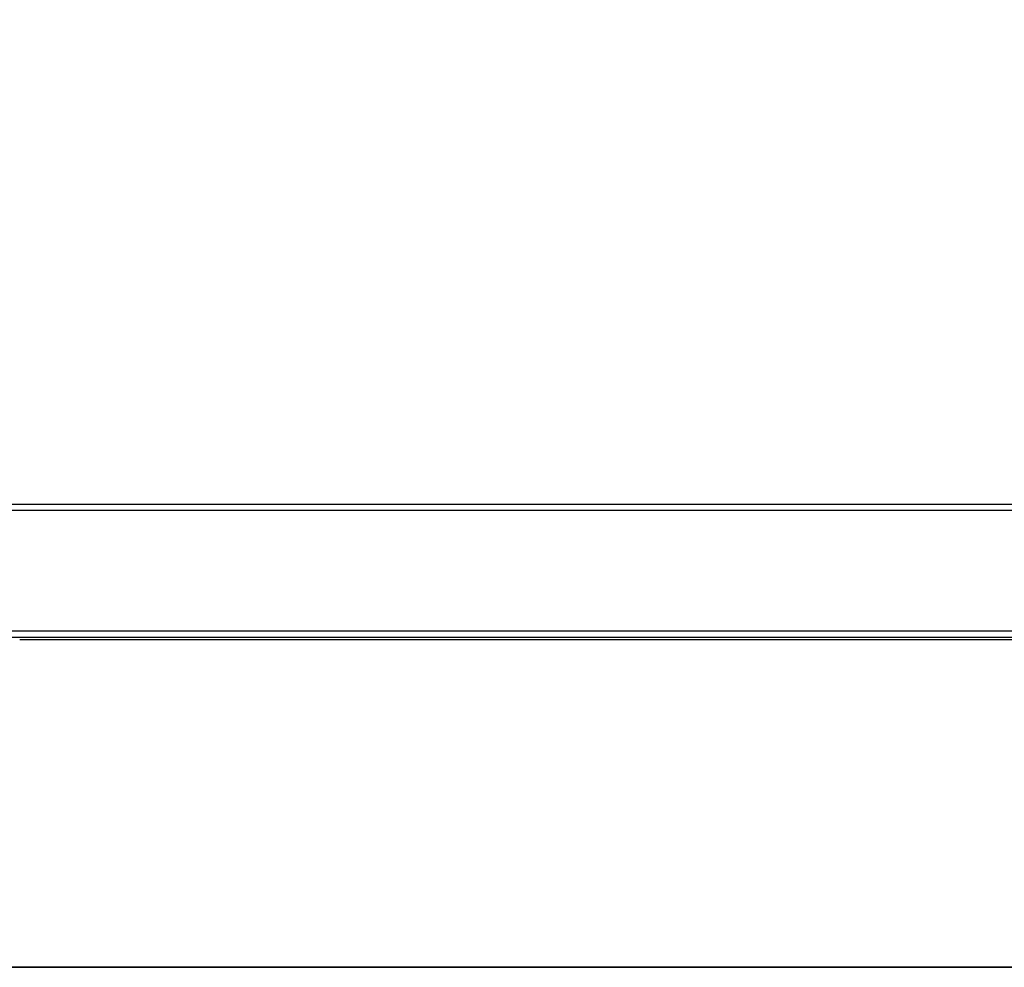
# Model space of a CAD drawing. Header units: millimetres. Extents: x -445 to 455, y -100 to 117.
# Tile 8 of 13: x 5 to 230, y -100 to 117. Entities that reach past the tile are written whole.
import ezdxf

# ---------------------------------------------------------------- set-up
doc = ezdxf.new("R2010")
doc.units = ezdxf.units.MM
doc.header["$MEASUREMENT"] = 0
doc.layers.add('Predefinito', color=5, linetype='Continuous')

# ---------------------------------------------------------------- blocks, each defined once
blk = doc.blocks.new('(#4957) MENSOLA_INTELIGENTE')
at = {"layer": 'Predefinito'}
for points in [[(2.04, 130.92), (450, 130.92)], [(872.62, 130.92), (27.38, 130.92)], [(821.22, 130.92), (78.78, 130.92)], [(2.04, 129.42), (450, 129.42)], [(872.62, 129.42), (27.38, 129.42)], [(821.22, 129.42), (78.78, 129.42)], [(78.78, 128.92), (821.22, 128.92)], [(78.78, 128.92), (821.22, 128.92)], [(450, 128.92), (450, 90.92)], [(450, 128.92), (450, 90.92)], [(821.22, 109.92), (78.78, 109.92)], [(821.22, 109.92), (78.78, 109.92)], [(821.22, 90.92), (78.78, 90.92)], [(78.78, 90.92), (821.22, 90.92)], [(821.22, 90.92), (78.78, 90.92)], [(898.4, 81.99), (1.6, 81.99)], [(898.4, 81.55), (1.6, 81.55)], [(2, 65.84), (898, 65.84)], [(2, 65.71), (450, 65.71)], [(450, 65.71), (898, 65.71)], [(2, 64.34), (898, 64.34)], [(2, 64.28), (450, 64.28)], [(450, 64.28), (898, 64.28)], [(10.25, 58.7), (889.75, 58.7)], [(10.25, 58.26), (889.75, 58.26)], [(879.53, 53.68), (20.47, 53.68)], [(879.53, 53.46), (20.47, 53.46)], [(879.53, 53.24), (20.47, 53.24)], [(2, 49.92), (898, 49.92)], [(2, 48.49), (898, 48.49)], [(2.89, 34.14), (450, 34.14)], [(897.07, 34.11), (2.93, 34.11)], [(450, 34.14), (897.11, 34.14)], [(450, 32.7), (2.89, 32.7)], [(897.07, 32.61), (2.93, 32.61)], [(897.11, 32.7), (450, 32.7)]]:
    blk.add_lwpolyline(points, dxfattribs=at)
at = {"layer": 'Predefinito', "extrusion": (0, 1, 0)}
for points in [[(-450, -74.93), (-897.96, -74.93)], [(-450, -76.84), (-1.72, -76.84)], [(-450, -75.41), (-1.72, -75.41)], [(-898.28, -76.84), (-450, -76.84)], [(-450, -74.93), (-897.96, -74.93)], [(-898.28, -75.41), (-450, -75.41)], [(-2.73, -105.9), (-450, -105.9)], [(-450, -104.46), (-2.73, -104.46)], [(-450, -105.9), (-897.27, -105.9)], [(-897.27, -104.46), (-450, -104.46)]]:
    blk.add_lwpolyline(points, dxfattribs=at)
at = {"layer": 'Predefinito', "extrusion": (1, 0, 0)}
for points in [[(128.92, 0), (128.99, 0), (129.06, 0), (129.13, -0.01), (129.19, -0.02), (129.26, -0.03), (129.33, -0.04), (129.39, -0.06), (129.46, -0.07), (129.53, -0.09), (129.59, -0.12), (129.65, -0.14), (129.72, -0.17), (129.78, -0.19), (129.84, -0.22), (129.9, -0.26), (129.96, -0.29), (130.02, -0.33), (130.07, -0.37), (130.13, -0.41), (130.18, -0.45), (130.23, -0.49), (130.29, -0.54), (130.33, -0.59), (130.38, -0.63), (130.43, -0.69), (130.47, -0.74), (130.51, -0.79), (130.55, -0.85), (130.59, -0.9), (130.63, -0.96), (130.66, -1.02), (130.7, -1.08), (130.73, -1.14), (130.75, -1.2), (130.78, -1.27), (130.81, -1.33), (130.83, -1.39), (130.85, -1.46), (130.86, -1.53), (130.88, -1.59), (130.89, -1.66), (130.9, -1.73), (130.91, -1.8), (130.92, -1.86), (130.92, -1.93), (130.92, -2)], [(130.92, -74.93), (130.92, -2)], [(34.47, -105.9), (129.51, -76.84)], [(129.42, -74.93), (129.42, -2)], [(128.92, -1.5), (128.94, -1.5), (128.95, -1.5), (128.97, -1.5), (128.99, -1.5), (129.01, -1.51), (129.02, -1.51), (129.04, -1.51), (129.06, -1.52), (129.07, -1.52), (129.09, -1.53), (129.1, -1.53), (129.12, -1.54), (129.14, -1.55), (129.15, -1.56), (129.17, -1.56), (129.18, -1.57), (129.19, -1.58), (129.21, -1.59), (129.22, -1.6), (129.24, -1.61), (129.25, -1.62), (129.26, -1.63), (129.27, -1.65), (129.29, -1.66), (129.3, -1.67), (129.31, -1.68), (129.32, -1.7), (129.33, -1.71), (129.34, -1.73), (129.35, -1.74), (129.36, -1.75), (129.36, -1.77), (129.37, -1.79), (129.38, -1.8), (129.39, -1.82), (129.39, -1.83), (129.4, -1.85), (129.4, -1.87), (129.41, -1.88), (129.41, -1.9), (129.41, -1.92), (129.42, -1.93), (129.42, -1.95), (129.42, -1.97), (129.42, -1.98), (129.42, -2)], [(34.03, -104.46), (129.07, -75.41)], [(90.92, -1.5), (90.92, 0)], [(63.72, -213.55), (63.82, -213.52), (63.91, -213.48), (64.01, -213.44), (64.1, -213.4), (64.19, -213.36), (64.29, -213.31), (64.37, -213.26), (64.46, -213.21), (64.55, -213.15), (64.63, -213.09), (64.71, -213.03), (64.79, -212.96), (64.87, -212.89), (64.94, -212.82), (65.01, -212.75), (65.08, -212.68), (65.15, -212.6), (65.21, -212.52), (65.28, -212.44), (65.33, -212.35), (65.39, -212.27), (65.44, -212.18), (65.49, -212.09), (65.54, -212), (65.58, -211.9), (65.62, -211.81), (65.66, -211.71), (65.69, -211.62), (65.72, -211.52), (65.75, -211.42), (65.77, -211.32), (65.79, -211.22), (65.81, -211.12), (65.82, -211.02), (65.83, -210.92), (65.84, -210.81), (65.84, -210.71), (65.84, -210.61), (65.84, -210.51), (65.83, -210.41), (65.82, -210.3), (65.8, -210.2), (65.79, -210.1), (65.76, -210), (65.74, -209.9), (65.71, -209.8)], [(34.14, -106.52), (65.71, -209.8)], [(63.28, -212.11), (63.33, -212.1), (63.38, -212.08), (63.43, -212.06), (63.47, -212.04), (63.52, -212.02), (63.56, -212), (63.61, -211.97), (63.65, -211.94), (63.69, -211.91), (63.74, -211.89), (63.78, -211.85), (63.82, -211.82), (63.86, -211.79), (63.89, -211.75), (63.93, -211.72), (63.96, -211.68), (64, -211.64), (64.03, -211.6), (64.06, -211.56), (64.09, -211.52), (64.12, -211.47), (64.14, -211.43), (64.17, -211.38), (64.19, -211.34), (64.21, -211.29), (64.23, -211.25), (64.25, -211.2), (64.27, -211.15), (64.28, -211.1), (64.3, -211.05), (64.31, -211), (64.32, -210.95), (64.33, -210.9), (64.33, -210.85), (64.34, -210.8), (64.34, -210.75), (64.34, -210.7), (64.34, -210.65), (64.34, -210.59), (64.34, -210.54), (64.33, -210.49), (64.32, -210.44), (64.31, -210.39), (64.3, -210.34), (64.29, -210.29), (64.28, -210.24)], [(32.7, -106.96), (64.28, -210.24)], [(63.72, -213.55), (53.68, -216.62)], [(63.28, -212.11), (53.24, -215.18)], [(34.14, -106.52), (34.13, -106.51), (34.13, -106.49), (34.12, -106.47), (34.12, -106.46), (34.12, -106.44), (34.12, -106.42), (34.11, -106.4), (34.11, -106.39), (34.11, -106.37), (34.11, -106.35), (34.12, -106.34), (34.12, -106.32), (34.12, -106.3), (34.12, -106.29), (34.13, -106.27), (34.13, -106.25), (34.13, -106.24), (34.14, -106.22), (34.14, -106.2), (34.15, -106.19), (34.16, -106.17), (34.16, -106.16), (34.17, -106.14), (34.18, -106.13), (34.19, -106.11), (34.2, -106.1), (34.21, -106.08), (34.22, -106.07), (34.23, -106.06), (34.24, -106.04), (34.25, -106.03), (34.26, -106.02), (34.28, -106.01), (34.29, -106), (34.3, -105.98), (34.32, -105.97), (34.33, -105.96), (34.34, -105.96), (34.36, -105.95), (34.37, -105.94), (34.39, -105.93), (34.4, -105.92), (34.42, -105.92), (34.44, -105.91), (34.45, -105.9), (34.47, -105.9)], [(32.7, -106.96), (32.68, -106.9), (32.67, -106.83), (32.65, -106.76), (32.64, -106.69), (32.63, -106.63), (32.62, -106.56), (32.62, -106.49), (32.61, -106.42), (32.61, -106.35), (32.62, -106.29), (32.62, -106.22), (32.63, -106.15), (32.64, -106.08), (32.65, -106.02), (32.66, -105.95), (32.68, -105.88), (32.69, -105.82), (32.71, -105.75), (32.74, -105.69), (32.76, -105.62), (32.79, -105.56), (32.82, -105.5), (32.85, -105.44), (32.88, -105.38), (32.92, -105.32), (32.95, -105.26), (32.99, -105.21), (33.03, -105.15), (33.08, -105.1), (33.12, -105.05), (33.17, -105), (33.21, -104.95), (33.26, -104.9), (33.32, -104.85), (33.37, -104.81), (33.42, -104.77), (33.48, -104.73), (33.53, -104.69), (33.59, -104.66), (33.65, -104.62), (33.71, -104.59), (33.77, -104.56), (33.84, -104.53), (33.9, -104.51), (33.96, -104.48), (34.03, -104.46)]]:
    blk.add_lwpolyline(points, dxfattribs=at)
at = {"layer": 'Predefinito', "extrusion": (-3.38712e-06, 0, 1)}
blk.add_lwpolyline([(450, 63.72), (4.99, 63.71)], dxfattribs=at)
at = {"layer": 'Predefinito', "extrusion": (-2.74133e-08, 0, 1)}
blk.add_lwpolyline([(450, 63.28), (5, 63.28)], dxfattribs=at)
at = {"layer": 'Predefinito', "extrusion": (3.38712e-06, 0, 1)}
blk.add_lwpolyline([(895.01, 63.71), (450, 63.72)], dxfattribs=at)
at = {"layer": 'Predefinito', "extrusion": (2.74133e-08, 0, 1)}
blk.add_lwpolyline([(895, 63.28), (450, 63.28)], dxfattribs=at)

msp = doc.modelspace()

# ---------------------------------------------------------------- block references
at = {"layer": 'Predefinito', "extrusion": (0, -1, 0)}
msp.add_blockref('(#4957) MENSOLA_INTELIGENTE', (-445.46, -112.15, 99.87), dxfattribs=at)

doc.saveas('drawing.dxf')
